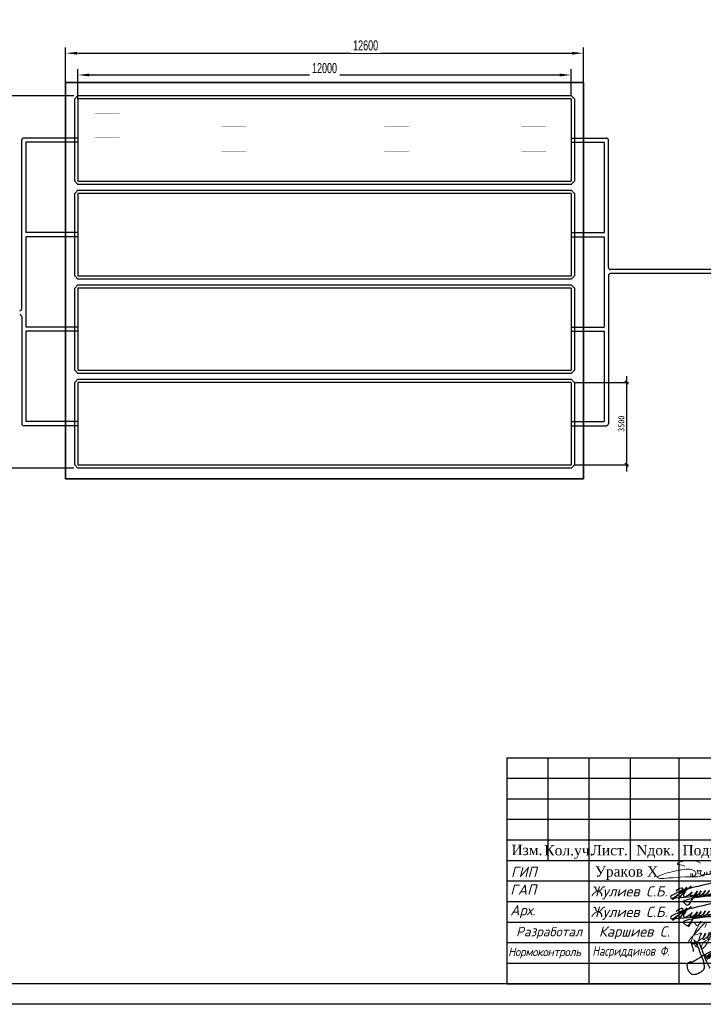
# Model space of a CAD drawing. Extents: x -119078 to 1619993, y 264752 to 340742.
# Tile 15 of 220: x 55525 to 72161, y 297220 to 321171. Entities that reach past the tile are written whole.
import ezdxf
from ezdxf.enums import TextEntityAlignment as Align

# ---------------------------------------------------------------- set-up
doc = ezdxf.new("R2010")
doc.units = 0
doc.header["$MEASUREMENT"] = 0
doc.header["$PDMODE"] = 32
doc.header["$PDSIZE"] = 0.5
doc.linetypes.add('CONTI', pattern=[0])
doc.layers.get('0').update_dxf_attribs({"color": 250, "linetype": 'CONTI'})
for name, color, linetype, lineweight in [('1轮廓实线层', 7, 'Continuous', 18), ('Графа', 7, 'Continuous', 30), ('НАДПИСИ', 7, 'Continuous', 13), ('尺寸线层', 3, 'Continuous', 18), ('标注', 3, 'Continuous', 18), ('粗实线层', 7, 'Continuous', 35), ('金属管件', 2, 'Continuous', 18)]:
    doc.layers.add(name, color=color, linetype=linetype, lineweight=lineweight)
for name, color, linetype in [('BC-Form$1$SHEET-TEXT', 7, 'Continuous'), ('PDF _Геометрия', 250, 'Continuous'), ('SHTAMP', 250, 'Continuous')]:
    doc.layers.add(name, color=color, linetype=linetype)
doc.layers.add('ПОДПИСИ', color=7, linetype='Continuous', lineweight=25, true_color=0xffffff)
doc.styles.add('ICOCPEUR', font='isocpeui.ttf')
doc.styles.add('ISO', font='times.ttf')
doc.styles.add('ISOCPEUR', font='isocpeui.ttf')
doc.styles.add('PDF ISOCPEUR Italic', font='isocpeui.ttf')
doc.styles.add('style2', font='times.ttf', dxfattribs={"height": 350})
doc.styles.add('ГОСТ 250', font='isocpeui.ttf', dxfattribs={"height": 250})
doc.styles.add('ГОСТ 300', font='isocpeui.ttf', dxfattribs={"height": 250})
doc.styles.add('ГОСТ 350', font='isocpeui.ttf', dxfattribs={"height": 350})
doc.styles.add('宋体', font='txt', dxfattribs={"width": 0.8})
doc.styles.add('标准', font='txt', dxfattribs={"width": 0.667})
doc.dimstyles.new('GB_尺寸', dxfattribs={"dimscale": 70, "dimtxt": 3.5, "dimasz": 4, "dimexe": 2, "dimexo": 0, "dimtad": 1, "dimdsep": 46, "dimtxsty": '标准', "dimblk": '_CAXARROW', "dimcen": 0, "dimdle": 8, "dimazin": 2, "dimtfac": 0.707107, "dimtdec": 3, "dimtmove": 2, "dimatfit": 3, "dimfxl": 1, "dimfrac": 2, "dimtolj": 1, "dimarcsym": 0})
doc.dimstyles.new('新', dxfattribs={"dimtxt": 150, "dimasz": 80, "dimexe": 50, "dimexo": 100, "dimgap": 50, "dimtad": 1, "dimdec": 0, "dimtxsty": '宋体', "dimblk": 'OBLIQUE', "dimcen": 2.5, "dimdle": 160, "dimclrd": 3, "dimadec": 0, "dimazin": 0, "dimtfac": 1, "dimtdec": 0, "dimtmove": 1, "dimatfit": 3, "dimfxl": 1, "dimtolj": 1, "dimarcsym": 0})

# ---------------------------------------------------------------- blocks, each defined once
blk = doc.blocks.new('_CAXARROW')
blk.add_hatch(color=0).paths.add_polyline_path([(0, 0), (-1, 0.125), (-1, -0.125)], flags=0)
blk = doc.blocks.new('*D640')
at = {"layer": 'Defpoints', "color": 0, "transparency": 16777216}
for p in [(69243, 320356), (56643, 319643), (69243, 319643)]:
    blk.add_point(p, dxfattribs=at)
at = {"layer": '尺寸线层', "color": 0, "linetype": 'Continuous', "lineweight": -2, "transparency": 16777216}
for p, q in [((56643, 319643), (56643, 320496)), ((69243, 319643), (69243, 320496)), ((56923, 320356), (68963, 320356))]:
    blk.add_line(p, q, dxfattribs=at)
at = {"layer": '尺寸线层', "color": 0, "lineweight": -2, "transparency": 16777216, "xscale": 280, "yscale": 280, "zscale": 280, "rotation": 180}
blk.add_blockref('_CAXARROW', (56643, 320356), dxfattribs=at)
at = {"layer": '尺寸线层', "color": 0, "lineweight": -2, "transparency": 16777216, "xscale": 280, "yscale": 280, "zscale": 280}
blk.add_blockref('_CAXARROW', (69243, 320356), dxfattribs=at)
at = {"layer": '尺寸线层', "color": 0, "transparency": 16777216, "insert": (63943, 320545), "char_height": 245, "attachment_point": 5, "style": '标准', "bg_fill": 3, "box_fill_scale": 1.25, "bg_fill_color": 256, "bg_fill_true_color": 13158600, "bg_fill_transparency": 0}
blk.add_mtext('\\A1;12600', dxfattribs=at)
blk = doc.blocks.new('*D641')
at = {"layer": 'Defpoints', "color": 0, "transparency": 16777216}
for p in [(68943, 319826), (68943, 319343), (56943, 319243)]:
    blk.add_point(p, dxfattribs=at)
at = {"layer": '尺寸线层', "color": 0, "linetype": 'Continuous', "lineweight": -2, "transparency": 16777216}
for p, q in [((56943, 319243), (56943, 319966)), ((57223, 319826), (68663, 319826)), ((68943, 319343), (68943, 319966))]:
    blk.add_line(p, q, dxfattribs=at)
at = {"layer": '尺寸线层', "color": 0, "lineweight": -2, "transparency": 16777216, "xscale": 280, "yscale": 280, "zscale": 280, "rotation": 180}
blk.add_blockref('_CAXARROW', (56943, 319826), dxfattribs=at)
at = {"layer": '尺寸线层', "color": 0, "lineweight": -2, "transparency": 16777216, "xscale": 280, "yscale": 280, "zscale": 280}
blk.add_blockref('_CAXARROW', (68943, 319826), dxfattribs=at)
at = {"layer": '尺寸线层', "color": 0, "transparency": 16777216, "insert": (62943, 319992), "char_height": 245, "attachment_point": 5, "style": '标准', "bg_fill": 3, "box_fill_scale": 1.25, "bg_fill_color": 256, "bg_fill_true_color": 13158600, "bg_fill_transparency": 0}
blk.add_mtext('\\A1;12000', dxfattribs=at)
blk = doc.blocks.new('_Oblique')
at = {"color": 0, "linetype": 'ByBlock', "lineweight": -2}
blk.add_line((-0.5, -0.5), (0.5, 0.5), dxfattribs=at)
blk = doc.blocks.new('*D642')
at = {"layer": 'Defpoints', "color": 0, "transparency": 16777216}
for p in [(68923, 312343), (68923, 310343), (70292, 310343)]:
    blk.add_point(p, dxfattribs=at)
at = {"layer": '标注', "color": 0, "linetype": 'Continuous', "lineweight": -2, "transparency": 16777216}
for p, q in [((69023, 312343), (70342, 312343)), ((69023, 310343), (70342, 310343))]:
    blk.add_line(p, q, dxfattribs=at)
at = {"layer": '标注', "color": 3, "linetype": 'Continuous', "lineweight": -2, "transparency": 16777216}
blk.add_line((70292, 312503), (70292, 310183), dxfattribs=at)
at = {"layer": '标注', "color": 3, "lineweight": -2, "transparency": 16777216, "xscale": 80, "yscale": 80, "zscale": 80}
for p, rotation in [((70292, 312343), 90), ((70292, 310343), 270)]:
    blk.add_blockref('_Oblique', p, dxfattribs=dict(at, rotation=rotation))
at = {"layer": '标注', "color": 0, "transparency": 16777216, "insert": (70167, 311343), "char_height": 150, "attachment_point": 5, "rotation": 90, "style": '宋体'}
blk.add_mtext('\\A1;3500', dxfattribs=at)
blk = doc.blocks.new('*D662')
at = {"layer": 'Defpoints', "color": 0, "transparency": 16777216}
for p in [(56943, 319323), (55111, 310263), (56943, 310263)]:
    blk.add_point(p, dxfattribs=at)
at = {"layer": '金属管件', "color": 0, "linetype": 'Continuous', "lineweight": -2, "transparency": 16777216}
for p, q in [((56843, 319323), (55061, 319323)), ((56843, 310263), (55061, 310263))]:
    blk.add_line(p, q, dxfattribs=at)
at = {"layer": '金属管件', "color": 3, "linetype": 'Continuous', "lineweight": -2, "transparency": 16777216}
blk.add_line((55111, 319483), (55111, 310103), dxfattribs=at)
at = {"layer": '金属管件', "color": 3, "lineweight": -2, "transparency": 16777216, "xscale": 80, "yscale": 80, "zscale": 80}
for p, rotation in [((55111, 319323), 90), ((55111, 310263), 270)]:
    blk.add_blockref('_Oblique', p, dxfattribs=dict(at, rotation=rotation))
at = {"layer": '金属管件', "color": 0, "transparency": 16777216, "insert": (54986, 314793), "char_height": 150, "attachment_point": 5, "rotation": 90, "style": '宋体'}
blk.add_mtext('\\A1;9060', dxfattribs=at)
blk = doc.blocks.new('подпис')
at = {"layer": 'ПОДПИСИ', "color": 5, "lineweight": 25}
for points in [[(11455381, 532519), (11455520, 532605, 0.17903), (11455562, 532678, 0.263953), (11455546, 532731, 0.190204), (11455439, 532772, 0.042436), (11455181, 532752, 0.013899), (11454174, 532517), (11454115, 532493), (11453882, 532380, 0.221782), (11453847, 532334, 0.270492), (11453872, 532305), (11455179, 532410)], [(11453991, 532491, -0.163413), (11454129, 532576, -0.667806), (11454158, 532540, -0.079434), (11453917, 532276, -0.866542), (11453898, 532297), (11453923, 532319), (11454158, 532478), (11454199, 532507), (11454264, 532591), (11454072, 532309)], [(11454383, 532593, 0.619534), (11454360, 532609), (11454273, 532534, 0.114252), (11454185, 532395, 0.215538), (11454192, 532353, 0.240273), (11454245, 532349, 0.08858), (11454403, 532470), (11454351, 532410), (11454342, 532400, 0.539095), (11454362, 532374, 0.111916), (11454481, 532411), (11454538, 532484), (11454481, 532411), (11454317, 532146, -0.358423), (11454264, 532125), (11454185, 532207, -0.402126), (11454221, 532260, -0.058846), (11454732, 532356), (11455438, 532399, 0.09128), (11455712, 532476)], [(11454538, 532484), (11454488, 532398, 0.645288), (11454510, 532376, 0.12897), (11454636, 532493), (11454594, 532430), (11454582, 532414, 0.693858), (11454605, 532387, 0.10028), (11454701, 532446), (11454746, 532507), (11454701, 532446), (11454684, 532424, 0.631808), (11454708, 532389, 0.142677), (11454805, 532452), (11454848, 532505), (11454805, 532452, 0.201941), (11454797, 532429, 0.536095), (11454830, 532405, 0.097167), (11454944, 532462), (11454981, 532503), (11454944, 532462, 0.197087), (11454932, 532431, 0.488157), (11454970, 532409, 0.093089), (11455064, 532466), (11455099, 532503), (11455064, 532466, 0.226804), (11455048, 532431, 0.355416), (11455073, 532410, 0.127937), (11455201, 532468), (11455246, 532517), (11455201, 532468, 0.196233), (11455177, 532420, 0.529409), (11455206, 532400, 0.061232), (11455381, 532519), (11455512, 532676), (11455381, 532519), (11455075, 532109)], [(11455512, 532676, -0.143099), (11455604, 532656, -0.470936), (11455617, 532604, -0.126724), (11455422, 532482), (11455497, 532497, -0.517832), (11455533, 532462, -0.176475), (11455420, 532289, -0.173079), (11455271, 532233, -0.163306), (11455188, 532261)]]:
    blk.add_lwpolyline(points, format="xyb", dxfattribs=at)
blk.add_lwpolyline([(11454115, 532493), (11454174, 532517)], dxfattribs=at)
blk = doc.blocks.new('A$C6E532752')
at = {"color": 5, "lineweight": 25}
for points in [[(2743, 2429), (2709, 2488), (2682, 2516), (2685, 2488), (2725, 2429), (2737, 2401), (2759, 2329), (2784, 2236), (2802, 2186), (2816, 2124), (2836, 2048), (2868, 1947), (2878, 1890), (2884, 1840), (2893, 1773), (2934, 1685), (2949, 1650), (2957, 1619), (2962, 1588), (2967, 1626), (2967, 1657), (2971, 1688), (2988, 1767), (3019, 1821), (3030, 1831), (3088, 1813), (3106, 1778), (3119, 1748), (3153, 1695), (3166, 1642), (3207, 1585), (3241, 1543), (3278, 1532), (3308, 1535)], [(385, 1433), (380, 1569), (321, 1749), (258, 1944), (210, 2040), (245, 2007), (287, 1975), (353, 1931), (399, 1918), (436, 1916), (474, 1941), (484, 1982), (467, 2067), (448, 2120), (427, 2157), (466, 2093), (506, 2007), (555, 1922), (602, 1823), (711, 1592), (749, 1491), (825, 1291), (868, 1187), (943, 996), (982, 875), (1013, 754), (1033, 630), (1049, 522), (1043, 416), (1007, 308), (929, 226), (815, 136), (704, 81), (535, 13), (402, 1), (314, 18), (227, 71), (137, 159), (35, 347), (12, 492), (8, 661), (75, 751), (214, 814), (217, 817), (216, 775), (183, 707), (202, 722), (286, 778), (362, 823), (424, 853), (563, 928), (732, 1029), (845, 1105), (994, 1192), (1118, 1257), (1274, 1345), (1396, 1407), (1523, 1482), (1750, 1594), (1859, 1632), (1962, 1660), (1991, 1660), (2000, 1660), (1991, 1645), (1977, 1626), (1958, 1608)], [(795, 1930), (766, 1944), (747, 1958), (732, 1969), (756, 1919), (777, 1862), (824, 1731), (861, 1650), (907, 1552), (928, 1465), (971, 1361), (999, 1299), (1019, 1250), (1060, 1148), (1086, 1070), (1110, 993), (1161, 879), (1222, 766), (1252, 693), (1282, 624), (1325, 551), (1377, 469), (1387, 437), (1386, 415), (1369, 406), (1365, 409)], [(1707, 1036), (1747, 1085), (1819, 1144), (1891, 1238), (1979, 1313), (2059, 1391), (2165, 1488), (2229, 1542), (2393, 1677), (2462, 1724), (2559, 1807), (2641, 1860), (2722, 1913), (2859, 2009), (2948, 2051), (2989, 2062), (2996, 2055)], [(2046, 1804), (2070, 1872), (2101, 1944), (2114, 2003), (2114, 2056), (2099, 2124), (2074, 2222), (2014, 2300), (1903, 2360), (1855, 2376), (1801, 2377), (1790, 2368), (1792, 2336), (1800, 2288), (1808, 2236), (1818, 2191), (1846, 2131), (1865, 2061), (1890, 2014), (1957, 1858), (2009, 1770), (2053, 1685), (2113, 1541), (2153, 1434), (2222, 1250), (2279, 1118), (2326, 993), (2364, 847), (2392, 705), (2399, 624), (2394, 571), (2362, 528), (2328, 505), (2294, 490), (2254, 483), (2188, 477), (2145, 466), (2062, 466), (2017, 466), (1987, 466), (1945, 488), (1913, 509), (1883, 532), (1855, 575), (1823, 639), (1802, 682), (1783, 739), (1781, 758), (1779, 801), (1777, 848)], [(2574, 1491), (2603, 1515), (2618, 1528), (2634, 1555), (2641, 1569), (2660, 1604), (2700, 1636), (2712, 1646), (2728, 1666), (2742, 1685), (2773, 1745), (2779, 1787), (2782, 1808), (2782, 1823), (2775, 1790), (2778, 1776), (2794, 1755), (2801, 1749), (2815, 1746), (2842, 1749)], [(1178, 1041), (1184, 1073), (1176, 1087), (1166, 1109), (1171, 1134), (1175, 1159), (1177, 1187), (1170, 1192), (1155, 1194), (1138, 1181), (1125, 1161), (1120, 1142), (1127, 1112), (1138, 1084), (1155, 1052), (1190, 1015), (1234, 985), (1242, 980), (1268, 979), (1299, 1007), (1323, 1038), (1339, 1067), (1360, 1126), (1356, 1168), (1352, 1190), (1349, 1211), (1349, 1234), (1349, 1252), (1349, 1274), (1336, 1239), (1333, 1223), (1331, 1214), (1303, 1209), (1299, 1204), (1292, 1181), (1255, 1176), (1246, 1151), (1262, 1110), (1275, 1085), (1290, 1052), (1311, 1034), (1336, 1025), (1363, 1024), (1376, 1037), (1388, 1050), (1400, 1068), (1415, 1091), (1432, 1156), (1432, 1174), (1430, 1222), (1431, 1266), (1434, 1282), (1437, 1297), (1451, 1312), (1473, 1314), (1479, 1329), (1484, 1345), (1526, 1340), (1527, 1344), (1546, 1371), (1546, 1380), (1542, 1322), (1532, 1234), (1508, 1194), (1491, 1173), (1470, 1154), (1447, 1141), (1418, 1134), (1396, 1131), (1373, 1136), (1360, 1149)], [(1432, 1173), (1448, 1157), (1470, 1132), (1480, 1125), (1492, 1119), (1505, 1118), (1514, 1125), (1521, 1131), (1537, 1145), (1550, 1156), (1574, 1181), (1594, 1207), (1603, 1226), (1607, 1239), (1610, 1253), (1618, 1282), (1623, 1317), (1626, 1344), (1633, 1391), (1631, 1422), (1631, 1443), (1618, 1419), (1610, 1399), (1600, 1381), (1603, 1340), (1618, 1317), (1635, 1297), (1651, 1291), (1665, 1290), (1718, 1369), (1719, 1381), (1720, 1403), (1732, 1431), (1741, 1451), (1744, 1471), (1745, 1490), (1738, 1508), (1729, 1509), (1728, 1503), (1719, 1486), (1713, 1471), (1705, 1444), (1705, 1428), (1716, 1413), (1732, 1404), (1746, 1399), (1763, 1396), (1785, 1399), (1799, 1408), (1822, 1417), (1835, 1426), (1857, 1435), (1869, 1444), (1878, 1455), (1881, 1471), (1881, 1481), (1878, 1494), (1875, 1503)], [(1530, 1229), (1542, 1212), (1557, 1204), (1585, 1194), (1591, 1202), (1609, 1200), (1619, 1205), (1645, 1223), (1669, 1249), (1676, 1260), (1685, 1281), (1698, 1313), (1704, 1324), (1704, 1324)], [(2279, 1502), (2265, 1461), (2269, 1420), (2262, 1364), (2265, 1307), (2279, 1265), (2318, 1252), (2345, 1254), (2408, 1314), (2444, 1368), (2453, 1397), (2475, 1468), (2472, 1514), (2466, 1559), (2461, 1588), (2461, 1627), (2469, 1644), (2486, 1658), (2454, 1623), (2450, 1578), (2446, 1520), (2451, 1481), (2483, 1457), (2515, 1454), (2551, 1457), (2569, 1493), (2574, 1512), (2589, 1561), (2590, 1562)], [(2397, 1571), (2370, 1532), (2367, 1503), (2363, 1469), (2365, 1423), (2380, 1396), (2400, 1370), (2431, 1346), (2460, 1344), (2480, 1343), (2493, 1365), (2509, 1392), (2560, 1447), (2580, 1567), (2580, 1600), (2569, 1621), (2561, 1642), (2559, 1671), (2569, 1698), (2582, 1730), (2598, 1762), (2618, 1772)], [(2582, 1588), (2614, 1576), (2640, 1580), (2650, 1592), (2662, 1606), (2679, 1631), (2687, 1673), (2683, 1709), (2675, 1731), (2672, 1756), (2670, 1792), (2677, 1808), (2688, 1818), (2704, 1820), (2713, 1818)]]:
    blk.add_spline(points, degree=3, dxfattribs=at)
blk = doc.blocks.new('A$C194E077B')
at = {"color": 5, "lineweight": 20}
for points in [[(-162, 200), (-240, 221), (-364, 241), (-364, 276), (-310, 307), (-248, 324), (-145, 351), (-37, 351), (76, 351), (195, 319), (266, 278)], [(835, 300), (835, -171), (799, -177), (729, -165), (620, -121), (593, -75), (602, -42), (665, -20), (730, 7), (798, 17), (885, 36), (885, 36), (905, 45)], [(748, 299), (746, -138)], [(42, -99), (83, -76), (96, -68), (110, -53), (122, -42), (131, -27), (137, -5), (137, 22), (125, 42), (110, 57), (100, 67), (80, 78), (58, 91), (13, 103), (-19, 112), (-87, 112), (-127, 112), (-231, 105), (-249, 100), (-271, 100), (-317, 88), (-348, 80), (-409, 70), (-436, 66), (-497, 49), (-543, 37), (-617, 24), (-665, 5), (-728, -12), (-787, -37), (-841, -58), (-859, -64), (-880, -77), (-894, -91), (-904, -101), (-904, -112), (-894, -123), (-871, -130), (-840, -134), (-808, -134), (-760, -134), (-737, -134), (-654, -127), (-612, -124), (-491, -116), (-389, -109), (-287, -102), (-158, -97), (-39, -97), (85, -89), (174, -89), (222, -82), (269, -75), (318, -67), (369, -63), (369, -63)], [(0, 0), (0, -92)], [(41, 2), (41, -98)], [(203, -24), (196, 1), (191, 21), (185, 44), (185, 65), (176, 81), (169, 93), (189, 73), (200, 70), (220, 70), (242, 70), (259, 75), (272, 78), (279, 90), (279, 70), (274, 51), (262, 26), (252, 0), (252, -16), (261, -33), (282, -45), (303, -50), (329, -43), (347, -33), (361, -19), (368, -6), (371, 33), (368, -6), (372, -22), (382, -27), (392, -33), (406, -29), (418, -26), (433, -12), (438, -3), (438, 39), (438, -3), (453, -18), (464, -25), (477, -25), (504, -20), (521, -3), (528, 9), (524, 23), (522, 41), (522, 48), (526, 55), (535, 63), (549, 63), (569, 49), (579, 25), (585, 1), (580, -18), (565, -26), (549, -26), (531, -8), (528, 9)], [(593, 2), (615, 20), (621, 30), (635, 45), (637, 70), (635, 45), (635, 19), (646, 1), (664, -10), (680, -10), (701, 0), (705, 13), (705, 35), (699, 66), (686, 94), (680, 122)], [(682, 123), (691, 107), (705, 87), (717, 87)], [(898, 116), (898, 60), (906, 31), (917, -11)], [(910, 55), (903, 116)], [(952, -13), (967, 14), (978, 53), (978, 112), (973, 131)], [(962, 114), (967, 97), (978, 53), (987, 20), (1013, 5), (1032, 10), (1061, 39), (1076, 96), (1076, 123), (1074, 180)], [(1064, 182), (1056, 151), (1045, 113), (1045, 80), (1055, 46), (1070, 20), (1088, 9), (1109, 9), (1132, 31), (1138, 57), (1138, 93)]]:
    blk.add_lwpolyline(points, dxfattribs=at)
for centre, radius, start, end in [((681, 122), 1.13, 41.4, 190.5897), ((901, 116), 2.8, 15.3098, 164.5601), ((899, 54), 10.7, 301.2071, 10.1496), ((979, 116), 16.6, 111.912, 188.6151), ((1068, 178), 5.72, 18.1801, 138.9915), ((935, -4), 19.1, 202.8625, 330.9274)]:
    blk.add_arc(centre, radius, start, end, dxfattribs=at)
blk = doc.blocks.new('ПЛДПИС')
at = {"color": 0, "linetype": 'ByBlock', "lineweight": 9}
for points in [[(1768167, 34601), (1768274, 34710), (1768312, 34693), (1768357, 34634), (1768439, 34683), (1768465, 34730), (1768458, 34730), (1768452, 34716), (1768444, 34693), (1768248, 34291), (1768239, 34262), (1768224, 34236), (1768215, 34224), (1768175, 34213), (1768276, 34380), (1768300, 34412), (1768456, 34579), (1768495, 34627), (1768529, 34664), (1768567, 34702), (1768592, 34709), (1768598, 34695), (1768596, 34655), (1768563, 34579)], [(1768291, 34400), (1768434, 34437), (1768462, 34447), (1768479, 34446), (1768464, 34405), (1768450, 34379), (1768443, 34362), (1768432, 34337), (1768424, 34314), (1768403, 34251), (1768390, 34195), (1768377, 34148), (1768363, 34113), (1768320, 34171), (1768390, 34246), (1768422, 34269), (1768477, 34304), (1768517, 34328), (1768535, 34345), (1768555, 34375), (1768568, 34396), (1768582, 34424), (1768584, 34440), (1768567, 34435), (1768560, 34422), (1768555, 34411), (1768548, 34391), (1768537, 34364), (1768531, 34347), (1768524, 34324), (1768521, 34309), (1768519, 34300), (1768519, 34289), (1768544, 34292), (1768564, 34304), (1768593, 34331), (1768637, 34368), (1768668, 34404), (1768686, 34438), (1768686, 34457), (1768678, 34464), (1768654, 34428), (1768646, 34402), (1768637, 34371), (1768633, 34343), (1768632, 34323), (1768635, 34310), (1768652, 34308), (1768663, 34317), (1768696, 34351), (1768732, 34384), (1768762, 34415), (1768778, 34444), (1768780, 34462), (1768775, 34466), (1768760, 34450), (1768751, 34420), (1768740, 34380), (1768734, 34359), (1768732, 34347), (1768736, 34333), (1768748, 34323), (1768768, 34330), (1768801, 34358), (1768825, 34380), (1768869, 34428), (1768893, 34461), (1768900, 34485), (1768892, 34487), (1768873, 34465), (1768858, 34431), (1768850, 34405), (1768845, 34386), (1768845, 34357), (1768850, 34342), (1768867, 34334), (1768880, 34339), (1768915, 34364), (1768944, 34396), (1768964, 34438), (1768983, 34482), (1768980, 34511), (1768959, 34502), (1768953, 34480), (1768949, 34444), (1768944, 34409), (1768941, 34371), (1768942, 34347), (1768944, 34344), (1768954, 34339), (1768979, 34347), (1769007, 34370), (1769056, 34414), (1769101, 34463), (1769168, 34549), (1769212, 34624), (1769245, 34696), (1769263, 34731), (1769265, 34761), (1769252, 34754), (1769242, 34732), (1769241, 34724), (1769233, 34693), (1769221, 34653), (1769196, 34589), (1769166, 34514), (1769144, 34459), (1769121, 34409), (1769111, 34382), (1769099, 34350), (1769096, 34345), (1769092, 34342), (1769085, 34339), (1769087, 34355), (1769094, 34373), (1769101, 34389), (1769126, 34445), (1769163, 34518), (1769186, 34556), (1769203, 34585), (1769232, 34625), (1769258, 34661), (1769292, 34681), (1769309, 34674), (1769332, 34643), (1769333, 34586), (1769305, 34557), (1769265, 34526), (1769235, 34515), (1769217, 34514), (1769213, 34521), (1769263, 34541), (1769302, 34539), (1769332, 34526), (1769343, 34499), (1769323, 34458), (1769301, 34426), (1769267, 34400), (1769223, 34379), (1769168, 34371), (1769130, 34373), (1769121, 34381), (1769121, 34411)], [(1768636, 34367), (1768797, 34545), (1768832, 34624), (1768811, 34686), (1768788, 34673), (1768773, 34647), (1768752, 34588), (1768723, 34494), (1768702, 34421), (1768681, 34356), (1768651, 34269), (1768487, 34082), (1768486, 34142), (1768627, 34279), (1768815, 34318), (1769007, 34332)]]:
    blk.add_spline(points, degree=3, dxfattribs=at)
blk = doc.blocks.new('A$Cbab827f9')
at = {"layer": 'Графа'}
for p, q in [((-18500, 5500), (0, 5500)), ((-18500, 5500), (0, 5500)), ((-18500, 5500), (-18500, 0)), ((-17500, 5500), (-17500, 3000)), ((-16500, 5500), (-16500, 0)), ((-15500, 5500), (-15500, 3000)), ((-14314, 5500), (-14314, 0)), ((-13000, 5500), (-13000, 0)), ((-12000, 5500), (-12000, 0)), ((0, 5500), (0, 0)), ((0, 5500), (0, 0)), ((-18500, 5000), (-12000, 5000)), ((-18500, 4500), (-12000, 4500)), ((-12000, 4500), (0, 4500)), ((-18500, 4000), (-12000, 4000)), ((-18500, 3500), (-12000, 3500)), ((-18500, 3000), (0, 3000)), ((-5000, 3000), (-5000, 0)), ((-3500, 3000), (-3500, 1500)), ((-2000, 3000), (-2000, 1500)), ((-18500, 2500), (-12000, 2500)), ((-5000, 2500), (0, 2500)), ((-18500, 2000), (-12000, 2000)), ((-18500, 1500), (-12000, 1500)), ((-12000, 1500), (0, 1500)), ((-18500, 1000), (-12000, 1000)), ((-18500, 500), (-12000, 500)), ((-18500, 0), (0, 0)), ((-18500, 0), (0, 0))]:
    blk.add_line(p, q, dxfattribs=at)
at = {"color": 7, "lineweight": 30, "xscale": 0.8941363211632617, "yscale": 0.8941363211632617, "zscale": 0.8941363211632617}
blk.add_blockref('A$C194E077B', (-14020, 2684), dxfattribs=at)
at = {"color": 1, "lineweight": 15, "xscale": 0.9504, "yscale": 0.9504, "zscale": 0.9504}
for p in [(-10900254, -503824), (-10900254, -504324)]:
    blk.add_blockref('подпис', p, dxfattribs=at)
at = {"color": 5, "linetype": 'ByBlock', "lineweight": 9}
blk.add_blockref('ПЛДПИС', (-1782243, -33214), dxfattribs=at)
at = {"color": 2, "lineweight": 40, "xscale": 0.3934101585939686, "yscale": 0.3934101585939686, "zscale": 0.3934101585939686}
blk.add_blockref('A$C6E532752', (-14109, 221), dxfattribs=at)
at = {"style": 'ISOCPEUR'}
for s, p in [('ГAП            ', (-18415, 2164)), ('Арх.  ', (-18415, 1664))]:
    blk.add_text(s, height=250, dxfattribs=at).set_placement(p)
at = {"color": 7, "linetype": 'ByBlock', "lineweight": 25, "style": 'ГОСТ 300'}
blk.add_text('20', height=300, dxfattribs=at).set_placement((-1261, 1850, 0))
at = {"color": 18, "lineweight": 30, "true_color": 0x000000, "insert": (-780, 5640), "char_height": 300, "attachment_point": 1, "style": 'ISO'}
blk.add_mtext_dynamic_manual_height_columns('\\pi14405.478;{\\C256; \\H0.83333x;\\C7;АС}', width=5530.42, gutter_width=2000, heights=[0], dxfattribs=at)
at = {"insert": (-18397, 2846, 0), "char_height": 250, "attachment_point": 1, "style": 'ISOCPEUR'}
blk.add_mtext_dynamic_manual_height_columns('ГИП', width=1128.03, gutter_width=1500, heights=[0], dxfattribs=at)
at = {"color": 7, "lineweight": 20, "insert": (-16356, 2857), "char_height": 250, "attachment_point": 1, "style": 'ISO'}
blk.add_mtext_dynamic_manual_height_columns('Ураков Х', width=2171.11, gutter_width=1500, heights=[0], dxfattribs=at)
at = {"attachment_point": 1}
for s, insert, char_height, width, style in [('\\pxi7.19849;Площадка ЛОС 500м3', (-11883, 2361), 250, 5930.2, 'ISO'), ('{\\W0.95;\\T0.95;Нормоконтроль}', (-18469, 881), 210, 1971.75, 'ISOCPEUR')]:
    blk.add_mtext(s, dxfattribs=dict(at, insert=insert, char_height=char_height, width=width, style=style))
at = {"color": 3, "lineweight": 30, "insert": (-16415, 911), "char_height": 230, "width": 2499.02, "attachment_point": 1, "style": 'PDF ISOCPEUR Italic'}
blk.add_mtext('\\pt500;{\\W0.8;\\C7;Насриддинов Ф.}', dxfattribs=at)
at = {"layer": 'BC-Form$1$SHEET-TEXT', "width": 12000, "attachment_point": 5, "style": 'ГОСТ 350'}
for s, insert, char_height in [('Разработал', (-17469, 1237), 230), ('Каршиев С.', (-15395, 1237), 250)]:
    blk.add_mtext(s, dxfattribs=dict(at, insert=insert, char_height=char_height))
at = {"layer": 'SHTAMP', "style": 'ГОСТ 250'}
for p in [(-16456, 2123), (-16456, 1623)]:
    blk.add_text('Жулиев С.Б. ', height=250, dxfattribs=at).set_placement(p)
at = {"layer": 'SHTAMP', "attachment_point": 4, "style": 'style2'}
for s, insert, char_height, width in [('\\pxi0.02539,ql;Заказчик: ГУП «Инжиниринговая компания по строительству объектов водоснабжения и водоотведения» ', (-11864, 5041), 220, 10364.55), ('{\\H1.00436x;\\C7;Kasbi tumani hududida joylashgan Renovasiya \\Phududining oqova suv tizimini barpo\\C256; qilish}', (-11901, 3715), 250, 11834.1)]:
    blk.add_mtext(s, dxfattribs=dict(at, insert=insert, char_height=char_height, width=width))
at = {"layer": 'НАДПИСИ', "linetype": 'Continuous', "ltscale": 1000, "style": 'ISO'}
for s, p in [('Изм.', (-18009, 3255)), ('Кол.уч.', (-16988, 3248)), ('Лист.', (-16000, 3250)), ('Nдок.', (-14885, 3250)), ('Подп.', (-13750, 3250)), ('Дата', (-12500, 3250))]:
    blk.add_text(s, height=250, dxfattribs=at).set_placement(p, align=Align.MIDDLE_CENTER)
at = {"layer": 'НАДПИСИ', "linetype": 'Continuous', "ltscale": 1000, "char_height": 250, "attachment_point": 5, "style": 'ISO'}
for s, insert, width in [('Стадия', (-4250, 2750), 1400), ('Лист', (-2750, 2750), 1400), ('Листов', (-1000, 2750), 1900), ('РП', (-4250, 2000), 12000)]:
    blk.add_mtext(s, dxfattribs=dict(at, insert=insert, width=width))

msp = doc.modelspace()

# ---------------------------------------------------------------- linework, layer by layer
at = {"ltscale": 2}
for p, q in [((69023.249, 318369.784), (69023.249, 318216.784)), ((69023.249, 318369.784), (69023.249, 318216.784)), ((69023.249, 316069.784), (69023.249, 315916.784)), ((69023.249, 316069.784), (69023.249, 315916.784)), ((69023.249, 313769.784), (69023.249, 313616.784)), ((69023.249, 313769.784), (69023.249, 313616.784)), ((69023.249, 311469.784), (69023.249, 311316.784)), ((69023.249, 311469.784), (69023.249, 311316.784))]:
    msp.add_line(p, q, dxfattribs=at)
for p, q in [((56863.249, 317243.28), (56943.249, 317163.28)), ((56943.249, 317243.28), (68943.249, 317243.28)), ((68943.249, 317163.28), (56943.249, 317163.28)), ((69023.249, 317243.28), (68943.249, 317163.28)), ((56863.249, 316943.28), (56943.249, 317023.28)), ((56863.249, 314943.28), (56863.249, 316943.28)), ((56943.249, 317023.28), (68943.249, 317023.28)), ((56943.249, 316943.28), (56943.249, 314943.28)), ((68943.249, 316943.28), (56943.249, 316943.28)), ((56943.249, 316943.28), (56943.249, 314943.28)), ((69023.249, 316943.28), (68943.249, 317023.28)), ((68943.249, 316943.28), (68943.249, 314943.28)), ((69023.249, 316943.28), (69023.249, 314943.28)), ((56863.249, 314943.28), (56943.249, 314863.28)), ((56863.249, 314643.28), (56943.249, 314723.28)), ((56943.249, 314943.28), (68943.249, 314943.28)), ((68943.249, 314863.28), (56943.249, 314863.28)), ((56943.249, 314723.28), (68943.249, 314723.28)), ((69023.249, 314943.28), (68943.249, 314863.28)), ((69023.249, 314643.28), (68943.249, 314723.28)), ((56863.249, 312643.28), (56863.249, 314643.28)), ((56943.249, 314643.28), (56943.249, 312643.28)), ((68943.249, 314643.28), (56943.249, 314643.28)), ((56943.249, 314643.28), (56943.249, 312643.28)), ((68943.249, 314643.28), (68943.249, 312643.28)), ((69023.249, 314643.28), (69023.249, 312643.28)), ((56863.249, 312643.28), (56943.249, 312563.28)), ((56943.249, 312643.28), (68943.249, 312643.28)), ((68943.249, 312563.28), (56943.249, 312563.28)), ((69023.249, 312643.28), (68943.249, 312563.28)), ((56863.249, 312343.28), (56943.249, 312423.28)), ((56863.249, 310343.28), (56863.249, 312343.28)), ((56943.249, 312423.28), (68943.249, 312423.28)), ((56943.249, 312343.28), (56943.249, 310343.28)), ((68943.249, 312343.28), (56943.249, 312343.28)), ((56943.249, 312343.28), (56943.249, 310343.28)), ((69023.249, 312343.28), (68943.249, 312423.28)), ((68943.249, 312343.28), (68943.249, 310343.28)), ((69023.249, 312343.28), (69023.249, 310343.28)), ((56863.249, 310343.28), (56943.249, 310263.28)), ((56943.249, 310343.28), (68943.249, 310343.28)), ((68943.249, 310263.28), (56943.249, 310263.28)), ((69023.249, 310343.28), (68943.249, 310263.28))]:
    msp.add_line(p, q)
at = {"color": 0, "ltscale": 10}
for points in [[(57956.201, 318897.663, 3.503, 3.503, 0), (57956.201, 318297.663, 3.503, 3.503, 0), (57356.201, 318297.663, 3.503, 3.503, 0), (57356.201, 318897.663, 3.503, 3.503, 0)], [(61042.075, 318572.351, 3.503, 3.503, 0), (61042.075, 317972.351, 3.503, 3.503, 0), (60442.075, 317972.351, 3.503, 3.503, 0), (60442.075, 318572.351, 3.503, 3.503, 0)], [(64996.903, 318572.351, 3.503, 3.503, 0), (64996.903, 317972.351, 3.503, 3.503, 0), (64396.903, 317972.351, 3.503, 3.503, 0), (64396.903, 318572.351, 3.503, 3.503, 0)], [(68334.117, 318572.351, 3.503, 3.503, 0), (68334.117, 317972.351, 3.503, 3.503, 0), (67734.117, 317972.351, 3.503, 3.503, 0), (67734.117, 318572.351, 3.503, 3.503, 0)], [(57956.201, 316575.889, 3.503, 3.503, 0), (57956.201, 315975.889, 3.503, 3.503, 0), (57356.201, 315975.889, 3.503, 3.503, 0), (57356.201, 316575.889, 3.503, 3.503, 0)], [(61042.075, 316250.577, 3.503, 3.503, 0), (61042.075, 315650.577, 3.503, 3.503, 0), (60442.075, 315650.577, 3.503, 3.503, 0), (60442.075, 316250.577, 3.503, 3.503, 0)], [(64996.903, 316250.577, 3.503, 3.503, 0), (64996.903, 315650.577, 3.503, 3.503, 0), (64396.903, 315650.577, 3.503, 3.503, 0), (64396.903, 316250.577, 3.503, 3.503, 0)], [(68334.117, 316250.577, 3.503, 3.503, 0), (68334.117, 315650.577, 3.503, 3.503, 0), (67734.117, 315650.577, 3.503, 3.503, 0), (67734.117, 316250.577, 3.503, 3.503, 0)], [(57956.201, 314256.89, 3.503, 3.503, 0), (57956.201, 313656.89, 3.503, 3.503, 0), (57356.201, 313656.89, 3.503, 3.503, 0), (57356.201, 314256.89, 3.503, 3.503, 0)], [(61042.075, 313931.578, 3.503, 3.503, 0), (61042.075, 313331.578, 3.503, 3.503, 0), (60442.075, 313331.578, 3.503, 3.503, 0), (60442.075, 313931.578, 3.503, 3.503, 0)], [(64996.903, 313931.578, 3.503, 3.503, 0), (64996.903, 313331.578, 3.503, 3.503, 0), (64396.903, 313331.578, 3.503, 3.503, 0), (64396.903, 313931.578, 3.503, 3.503, 0)], [(68334.117, 313931.578, 3.503, 3.503, 0), (68334.117, 313331.578, 3.503, 3.503, 0), (67734.117, 313331.578, 3.503, 3.503, 0), (67734.117, 313931.578, 3.503, 3.503, 0)], [(57956.201, 311986.355, 3.503, 3.503, 0), (57956.201, 311386.355, 3.503, 3.503, 0), (57356.201, 311386.355, 3.503, 3.503, 0), (57356.201, 311986.355, 3.503, 3.503, 0)], [(61042.075, 311661.043, 3.503, 3.503, 0), (61042.075, 311061.043, 3.503, 3.503, 0), (60442.075, 311061.043, 3.503, 3.503, 0), (60442.075, 311661.043, 3.503, 3.503, 0)], [(64996.903, 311661.043, 3.503, 3.503, 0), (64996.903, 311061.043, 3.503, 3.503, 0), (64396.903, 311061.043, 3.503, 3.503, 0), (64396.903, 311661.043, 3.503, 3.503, 0)], [(68334.117, 311661.043, 3.503, 3.503, 0), (68334.117, 311061.043, 3.503, 3.503, 0), (67734.117, 311061.043, 3.503, 3.503, 0), (67734.117, 311661.043, 3.503, 3.503, 0)]]:
    msp.add_lwpolyline(points, format="xyseb", close=True, dxfattribs=at)
at = {"layer": '1轮廓实线层'}
for p, q in [((69023.249, 318216.784), (69023.249, 318369.784)), ((69023.249, 318216.784), (69023.249, 318369.784)), ((69023.249, 315916.784), (69023.249, 316069.784)), ((69023.249, 315916.784), (69023.249, 316069.784)), ((69023.249, 313616.784), (69023.249, 313769.784)), ((69023.249, 313616.784), (69023.249, 313769.784)), ((69023.249, 311316.784), (69023.249, 311469.784)), ((69023.249, 311316.784), (69023.249, 311469.784))]:
    msp.add_line(p, q, dxfattribs=at)
at = {"layer": 'PDF _Геометрия', "lineweight": -3}
msp.add_lwpolyline([(44381.575, 326913.75), (86377.339, 326913.75), (86377.339, 297220.375), (44381.575, 297220.375)], dxfattribs=at)
at = {"layer": 'PDF _Геометрия', "lineweight": 30}
msp.add_lwpolyline([(46379.76, 326414.204), (85877.792, 326414.204), (85877.792, 297719.921), (46379.76, 297719.921)], close=True, dxfattribs=at)
at = {"layer": '粗实线层', "color": 4}
for p, q in [((56643.451, 319643.28), (69243.449, 319643.28)), ((56643.451, 309999.757), (56643.451, 319643.28)), ((69243.449, 319643.28), (69243.449, 309999.757)), ((56643.451, 309999.757), (69243.449, 309999.757))]:
    msp.add_line(p, q, dxfattribs=at)
at = {"layer": '金属管件', "color": 143, "lineweight": 30, "true_color": 0x7aafdf}
for p, q in [((55575.224, 314143.145), (55575.224, 318243.28)), ((56943.249, 318293.28), (55625.224, 318293.28)), ((56943.249, 318193.28), (55675.224, 318193.28)), ((55675.224, 318193.28), (55675.224, 315993.28)), ((68943.249, 318293.28), (69801.258, 318293.28)), ((68943.249, 318193.28), (69751.258, 318193.28)), ((69751.258, 318193.28), (69751.258, 315993.28)), ((69851.258, 315143.852), (69851.258, 318243.28)), ((56943.249, 315993.28), (55675.224, 315993.28)), ((68943.249, 315993.28), (69751.258, 315993.28)), ((56943.249, 315893.28), (55675.224, 315893.28)), ((55675.224, 315893.28), (55675.224, 313693.28)), ((68943.249, 315893.28), (69751.258, 315893.28)), ((69751.258, 315893.28), (69751.258, 313693.28)), ((74294.305, 315093.852), (69901.258, 315093.852)), ((74294.305, 314993.852), (69901.258, 314993.852)), ((69851.258, 314943.852), (69851.258, 311343.28)), ((55575.224, 313943.145), (55575.224, 311343.28)), ((56943.249, 313693.28), (55675.224, 313693.28)), ((56943.249, 313593.28), (55675.224, 313593.28)), ((55675.224, 313593.28), (55675.224, 311393.28)), ((68943.249, 313693.28), (69751.258, 313693.28)), ((68943.249, 313593.28), (69751.258, 313593.28)), ((69751.258, 313593.28), (69751.258, 311393.28)), ((56943.249, 311393.28), (55675.224, 311393.28)), ((68943.249, 311393.28), (69751.258, 311393.28)), ((56943.249, 311293.28), (55625.224, 311293.28)), ((68943.249, 311293.28), (69801.258, 311293.28))]:
    msp.add_line(p, q, dxfattribs=at)
for centre, start, end in [((55625.224, 318243.28), 90, 180), ((69801.258, 318243.28), 0, 90), ((69901.258, 315143.852), 180, 270), ((69901.258, 314943.852), 90, 180), ((55525.224, 314143.145), 270, 0), ((55525.224, 313943.145), 0, 90), ((55625.224, 311343.28), 180, 270), ((69801.258, 311343.28), 270, 0)]:
    msp.add_arc(centre, 50, start, end, dxfattribs=at)

# ---------------------------------------------------------------- block references
at = {"color": 1, "lineweight": 30}
msp.add_blockref('A$Cbab827f9', (85877.792, 297719.921), dxfattribs=at)

# ---------------------------------------------------------------- texts
at = {"linetype": 'Continuous', "lineweight": 25, "ltscale": 15, "insert": (12863.76, 311222.017), "char_height": 250, "width": 17877.44941, "attachment_point": 1, "style": 'ICOCPEUR'}
msp.add_mtext('\\pi4862.31;{\\H1.16667x;\\LАнтисейсмические мероприятия\\P\\pi0;\\H0.71428x;\\l       Для обеспечения сейсмостойкости несущих конструкций и фундаментов соблюдены все условия КМК 2.01.03-19 «Строительство в сейсмических районах».\\P\\pi5355.138;\\H1.4x;\\LАнтикоррозионная защита\\l\\P\\pi0;\\H0.71428x;       Защита конструкций от коррозии должна производиться в соответствии КМК 2.03.11-96 "Защита строительных конструкций от коррозии" ГОСТ 9.402-2004 «Покрытия лакокрасочные. Подготовка (металлических поверхностей перед окрашиванием». Антикоррозионное покрытие должно обеспечивать защиту конструкций. \\P       \\A1;Все несущие металлоконструкции грунтовать и\\A0; окрасить эмалью ПФ-115 (ГОСТ6465-76) за 2 раза по грунтовке ГФ-021 (ГОСТ 25129-82)\\A1;.\\P      Для железобетонных конструкций использовать бетон \\A0;на портландцементе по ГОСТ 10178-85*,\\A1; водонепроницаемости W\\A0;4\\A1; и морозостойкостью F100\\A0;.\\A1;\\P\\A0;       \\A1;Все \\A0;поверхности бетонных и ж.б конструкций, соприкасающиеся с грунтом обмазать \\A1;\\C256;горячим битумом за 2 раза\\A0;\\C0; по ГОСТ 28379-89.}\\P\\pi5566.64787;{\\H1.16666x;\\LАнтипросадочные мероприятия\\A1;\\l\\P\\pi0;\\H0.71428x;        В соответствии с требованиями КМК 2.02.01-98 приняты противопросадочные мероприятия для первого типа грунтовых условий. Для устранения просадочных свойств грунтов I типа предусмотрено уплотнение тяжелыми трамбовками грунтов в основании котлованов и устройство подготовки из бетона класса В7,5. Насыпные грунты и строительный мусор толщиной до 1,5м удалить и заменить засыпкой из ГПС до бетонной подготовки.}', dxfattribs=at)

# ---------------------------------------------------------------- dimensions: what is measured, and where the dimension line sits
at = {"layer": '标注'}
dim = msp.add_linear_dim(base=(70291.806, 310343.28), p1=(68923.249, 312343.28), p2=(68923.249, 310343.28), angle=270, text='3500', dimstyle='新', override={"dimsah": 1}, dxfattribs=at)
dim.commit()
dim.dimension.update_dxf_attribs({"geometry": '*D642', "text_midpoint": (70291.806, 311343.28), "dimtype": 160})

# ---------------------------------------------------------------- next in the draw order: dimensions: what is measured, and where the dimension line sits
at = {"layer": '尺寸线层'}
dim = msp.add_linear_dim(base=(69243.449, 320355.975), p1=(56643.451, 319643.28), p2=(69243.449, 319643.28), dimstyle='GB_尺寸', override={"dimsah": 1, "dimtfill": 1, "dimtzin": 0}, dxfattribs=at)
dim.commit()
dim.dimension.update_dxf_attribs({"geometry": '*D640', "text_midpoint": (63943.45, 320544.662), "dimtype": 160})

# ---------------------------------------------------------------- next in the draw order: dimensions: what is measured, and where the dimension line sits
dim = msp.add_linear_dim(base=(68943.249, 319825.922), p1=(56943.249, 319243.28), p2=(68943.249, 319343.28), dimstyle='GB_尺寸', override={"dimsah": 1, "dimtfill": 1, "dimtzin": 0}, dxfattribs=at)
dim.commit()
dim.dimension.update_dxf_attribs({"geometry": '*D641', "text_midpoint": (62943.249, 319992.172)})

# ---------------------------------------------------------------- next in the draw order: linework, layer by layer
for p, q in [((56863.249, 319243.28), (56943.249, 319323.28)), ((56943.249, 319323.28), (68943.249, 319323.28)), ((69023.249, 319243.28), (68943.249, 319323.28)), ((56863.249, 317243.28), (56863.249, 319243.28)), ((56943.249, 319243.28), (56943.249, 317243.28)), ((68943.249, 319243.28), (56943.249, 319243.28)), ((68943.249, 319243.28), (68943.249, 317243.28)), ((69023.249, 319243.28), (69023.249, 317243.28))]:
    msp.add_line(p, q)

# ---------------------------------------------------------------- next in the draw order: dimensions: what is measured, and where the dimension line sits
at = {"layer": '金属管件'}
dim = msp.add_aligned_dim(p1=(56943.249, 319323.28), p2=(56943.249, 310263.28), distance=-1831.929, dimstyle='新', dxfattribs=at)
dim.commit()
dim.dimension.update_dxf_attribs({"geometry": '*D662', "text_midpoint": (54986.32, 314793.28)})

doc.saveas('drawing.dxf')
